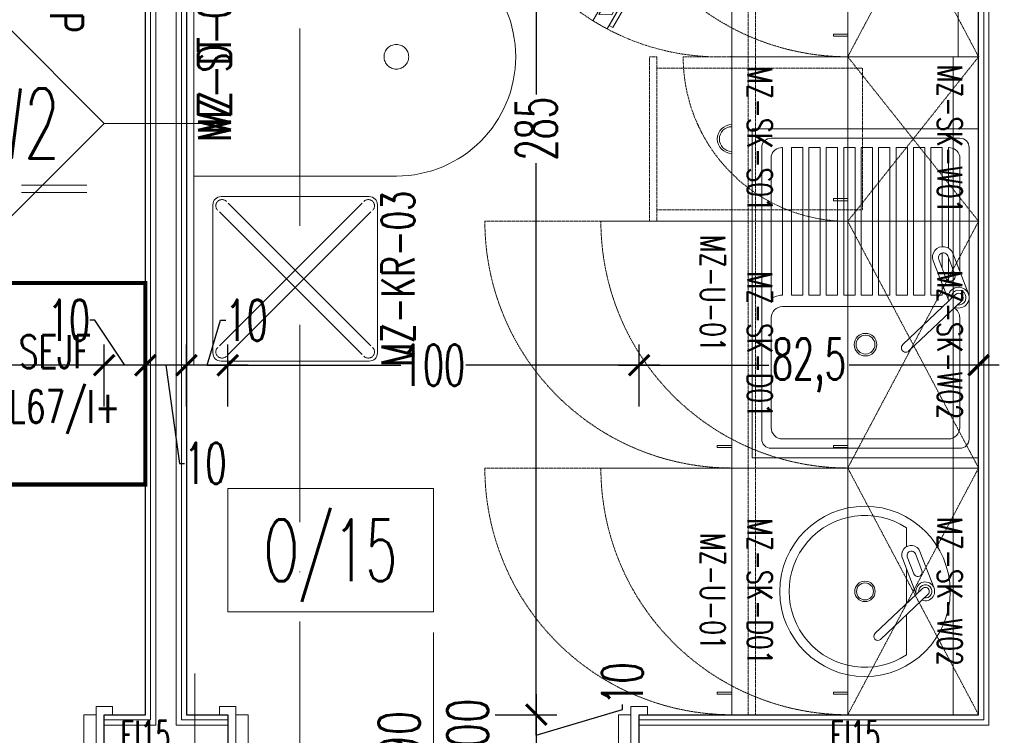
# Model space of a CAD drawing. Header units: millimetres. Extents: x -2074 to 12588, y -3630 to 101167.
# Tile 113 of 256: x 2142 to 2381, y 1795 to 1969. Entities that reach past the tile are written whole.
import ezdxf
from ezdxf.enums import TextEntityAlignment as Align

# ---------------------------------------------------------------- set-up
doc = ezdxf.new("R2010")
doc.units = ezdxf.units.MM
for name, pattern in [('ACAD_ISO10W100', [18, 12, -3, 0, -3]), ('DASHED', [19.05, 12.7, -6.35]), ('DASHED2', [0.375, 0.25, -0.125]), ('DGN Style 2', [40.89049, 24.534294, -16.356196]), ('HIDDEN2', [6.175, 3.175, -3])]:
    doc.linetypes.add(name, pattern=pattern)
for name, color, linetype, lineweight in [('SelinAr_BUD_drzwi okna', 7, 'Continuous', 18), ('SelinAr_BUD_drzwi okna znaczniki', 7, 'Continuous', 18), ('SelinAr_BUD_opisy', 7, 'Continuous', 20), ('SelinAr_BUD_opisy pomieszczeń', 7, 'Continuous', 20), ('SelinAr_BUD_opisy ścian', 7, 'Continuous', 20), ('SelinAr_BUD_osie', 8, 'ACAD_ISO10W100', 18), ('SelinAr_BUD_wymiary', 7, 'Continuous', 18), ('SelinAr_BUD_ściany', 7, 'Continuous', 25), ('SelinAr_BUD_ściany struktura', 8, 'Continuous', 9), ('SelinAr_WYP_armatura', 8, 'Continuous', 18), ('SelinAr_WYP_meble', 8, 'Continuous', 18), ('SelinAr_WYP_ppoż', 1, 'Continuous', 25)]:
    doc.layers.add(name, color=color, linetype=linetype, lineweight=lineweight)
doc.styles.add('JACEK_07', font='SIMPLEX.SHX', dxfattribs={"width": 0.7})
doc.styles.add('style1', font='romans.shx', dxfattribs={"width": 0.6})
doc.dimstyles.new('ISO-25 Ania', dxfattribs={"dimtxt": 10, "dimasz": 5, "dimexe": 5, "dimexo": 0.625, "dimtad": 0, "dimrnd": 0.01, "dimtxsty": 'style1', "dimblk": 'ARCHTICK', "dimcen": 5, "dimdle": 5, "dimadec": 0, "dimazin": 0, "dimtfac": 1, "dimtmove": 0, "dimatfit": 3, "dimldrblk": 'ARCHTICK', "dimfxl": 0, "dimarcsym": 0})

# ---------------------------------------------------------------- blocks, each defined once
blk = doc.blocks.new('*U617')
at = {"ltscale": 4}
blk.add_line((0, 50), (0, -2060), dxfattribs=at)
blk = doc.blocks.new('*U380')
blk.add_lwpolyline([(-75, 0), (75, 0), (75, -1.8), (-75, -1.8)], close=True)
at = {"style": 'JACEK_07', "width": 0.7}
blk.add_text('150cm', height=7, dxfattribs=at).set_placement((42.46, -10.78))
at = {"insert": (0, -2.8), "char_height": 8, "width": 58, "attachment_point": 2, "style": 'JACEK_07'}
blk.add_mtext('MZ-D-01', dxfattribs=at)
blk = doc.blocks.new('*U378')
blk.add_lwpolyline([(0, 0), (58, 0), (58, -49.2, -1), (0, -49.2)], format="xyb", close=True)
at = {"linetype": 'HIDDEN2', "lineweight": 0, "ltscale": 30}
blk.add_circle((29, -49.2), 3, dxfattribs=at)
at = {"insert": (29, -1), "char_height": 8, "width": 58, "attachment_point": 2, "style": 'JACEK_07'}
blk.add_mtext('MZ-ST-01', dxfattribs=at)
blk = doc.blocks.new('*U377')
at = {"linetype": 'Continuous', "lineweight": 0}
for p, q in [((-20, -43), (-20, -7)), ((-18, -5), (18, -5)), ((20, -7), (20, -43)), ((18, -45), (-18, -45))]:
    blk.add_line(p, q, dxfattribs=at)
at = {"linetype": 'DGN Style 2', "lineweight": 0}
for p, q in [((1.06, -23.94), (-16.71, -6.16)), ((-1.06, -23.94), (16.71, -6.16)), ((-1.06, -26.06), (-18.84, -8.29)), ((1.06, -26.06), (18.84, -8.29)), ((-1.06, -23.94), (-18.84, -41.71)), ((1.06, -26.06), (-16.71, -43.84)), ((-1.06, -26.06), (16.71, -43.84)), ((1.06, -23.94), (18.84, -41.71))]:
    blk.add_line(p, q, dxfattribs=at)
at = {"linetype": 'Continuous', "lineweight": 0}
for centre, start, end in [((-18, -7), 90, 180), ((18, -7), 0, 90), ((-18, -43), 180, 270), ((18, -43), 270, 0)]:
    blk.add_arc(centre, 2, start, end, dxfattribs=at)
at = {"linetype": 'DGN Style 2', "lineweight": 0}
for centre, start, end in [((-17.77, -7.23), 45, 225), ((17.77, -7.23), 315, 135), ((-17.77, -42.77), 135, 315), ((17.77, -42.77), 225, 45)]:
    blk.add_arc(centre, 1.5, start, end, dxfattribs=at)
at = {"insert": (0, -46), "char_height": 8, "width": 58, "attachment_point": 2, "style": 'JACEK_07'}
blk.add_mtext('MZ-KR-03', dxfattribs=at)
blk = doc.blocks.new('*U373')
at = {"linetype": 'HIDDEN2', "lineweight": 0, "ltscale": 5}
for p, q in [((156.2, -61), (156.2, 0)), ((158, -61), (158, 0)), ((0, -94.2), (60, -94.2)), ((0, -96), (60, -96))]:
    blk.add_line(p, q, dxfattribs=at)
at = {"lineweight": 0, "flags": 128}
blk.add_lwpolyline([(60, -87), (60, -96, -0.414214), (50, -106), (10, -106, -0.414214), (0, -96), (0, 0), (180, 0), (180, -41, -0.414214), (160, -61), (86, -61, 0.414214)], format="xyb", close=True, dxfattribs=at)
at = {"linetype": 'HIDDEN2', "lineweight": 0, "ltscale": 5, "flags": 128}
blk.add_lwpolyline([(64.42, -91.5), (4.42, -91.5), (4.42, -51.5), (64.42, -51.5)], close=True, dxfattribs=at)
at = {"lineweight": 0}
blk.add_circle((13, -13), 3, dxfattribs=at)
at = {"insert": (90, -20.5), "char_height": 8, "width": 180, "attachment_point": 5, "style": 'JACEK_07'}
blk.add_mtext('MZ-B-02-L/P', dxfattribs=at)
blk = doc.blocks.new('*U400')
for points in [[(0, 0), (60, 0), (60, -55), (0, -55)], [(2.63, -54.9), (52.86, -83.9), (52.36, -84.77), (2.13, -55.77)], [(-0.73, -58.73), (51.23, -88.73), (53.23, -85.27), (1.27, -55.27)], [(49.75, -87.3), (1.25, -59.3), (2.59, -58.48), (49.82, -84.17)]]:
    blk.add_lwpolyline(points, close=True)
blk.add_lwpolyline([(1, -55), (1, -58, 1), (3, -58), (3, -55)], format="xyb")
blk.add_circle((2, -58), 0.5)
at = {"color": 251, "linetype": 'DASHED2'}
blk.add_arc((2, -58), 58.03, 268.0251, 2.9631, dxfattribs=at)
at = {"insert": (0, -5), "char_height": 6, "width": 60, "attachment_point": 1, "style": 'JACEK_07'}
blk.add_mtext('{\\W1.77456; }***{\\H0.66667x; }LODÓWKA \\P{\\W1.768421; }PODBLATOWA', dxfattribs=at)
blk = doc.blocks.new('*U379')
at = {"color": 252, "linetype": 'DASHED2', "lineweight": 0, "ltscale": 0.5}
for p, q in [((40, 0), (0, -31.8)), ((40, -31.8), (0, 0))]:
    blk.add_line(p, q, dxfattribs=at)
at = {"linetype": 'Continuous', "lineweight": 0, "flags": 128}
for points in [[(40, 0), (40, -31.8), (0, -31.8), (0, 0)], [(34.5, -35.3), (34.5, -31.8), (35, -31.8), (35, -35.3)]]:
    blk.add_lwpolyline(points, close=True, dxfattribs=at)
at = {"color": 252, "linetype": 'DASHED2', "lineweight": 0}
blk.add_lwpolyline([(0, -31.8), (0, -71.8)], dxfattribs=at)
blk.add_arc((0, -31.8), 40, 270, 0, dxfattribs=at)
at = {"insert": (20, -4), "char_height": 6, "width": 40, "attachment_point": 2, "style": 'JACEK_07'}
blk.add_mtext('MZ-SK-W01', dxfattribs=at)
blk = doc.blocks.new('*U374')
at = {"color": 252, "linetype": 'DASHED2', "lineweight": 0, "ltscale": 0.5}
for p, q in [((60, -31.8), (0, 0)), ((60, 0), (0, -31.8))]:
    blk.add_line(p, q, dxfattribs=at)
at = {"linetype": 'Continuous', "lineweight": 0, "flags": 128}
for points in [[(60, 0), (60, -31.8), (0, -31.8), (0, 0)], [(54.5, -35.3), (54.5, -31.8), (55, -31.8), (55, -35.3)]]:
    blk.add_lwpolyline(points, close=True, dxfattribs=at)
at = {"color": 252, "linetype": 'DASHED2', "lineweight": 0, "ltscale": 0.5}
blk.add_lwpolyline([(0, -31.8), (0, -91.8)], dxfattribs=at)
blk.add_arc((0, -31.8), 60, 270, 0, dxfattribs=at)
at = {"insert": (30, -4), "char_height": 6, "width": 40, "attachment_point": 2, "style": 'JACEK_07'}
blk.add_mtext('MZ-SK-W02', dxfattribs=at)
blk = doc.blocks.new('*U376')
at = {"linetype": 'Continuous', "lineweight": 0, "flags": 128}
blk.add_lwpolyline([(40, -6.2), (40, -60), (0, -60), (0, -6.2)], close=True, dxfattribs=at)
at = {"color": 252, "linetype": 'DASHED2', "lineweight": 0, "ltscale": 0.5}
blk.add_lwpolyline([(2.8, -28.2), (37.2, -28.2), (37.2, -78.2), (2.8, -78.2)], close=True, dxfattribs=at)
blk.add_lwpolyline([(2.8, -78.2), (0, -78.2), (0, -80), (40, -80), (40, -78.2), (37.2, -78.2)], dxfattribs=at)
at = {"linetype": 'Continuous', "lineweight": 0}
for radius in [3.5, 3]:
    blk.add_arc((20, -60), radius, 180, 0, dxfattribs=at)
blk.add_point((0, 0))
at = {"insert": (20, -50.2), "char_height": 6, "width": 40, "attachment_point": 2, "style": 'JACEK_07'}
blk.add_mtext('MZ-SK-S01', dxfattribs=at)
blk = doc.blocks.new('*U375')
at = {"linetype": 'Continuous', "lineweight": 0, "flags": 128}
for points in [[(60, -6.2), (60, -60), (0, -60), (0, -6.2)], [(54.5, -63.5), (54.5, -60), (55, -60), (55, -63.5)]]:
    blk.add_lwpolyline(points, close=True, dxfattribs=at)
at = {"color": 252, "linetype": 'DASHED2', "lineweight": 0, "ltscale": 0.5}
blk.add_lwpolyline([(0, -120), (0, -60)], dxfattribs=at)
blk.add_arc((0, -60), 60, 270, 0, dxfattribs=at)
blk.add_point((0, 0))
at = {"insert": (30, -50.2), "char_height": 6, "width": 40, "attachment_point": 2, "style": 'JACEK_07'}
blk.add_mtext('MZ-SK-D01', dxfattribs=at)
blk = doc.blocks.new('Meble_pomieszczenia_socjalnego4')
at = {"linetype": 'Continuous', "lineweight": 0}
for p, q in [((-9.71, -14.26), (-0.82, -10.83)), ((-9.13, -15.36), (-5.04, -13.78)), ((-0.71, -13.64), (10.24, -25.18)), ((0.71, -12.29), (11.67, -23.83)), ((-8.37, -17.33), (-4.28, -15.75)), ((-8.06, -18.53), (0.71, -15.14)), ((-15.47, -17.55), (-10.86, -17.55)), ((-5.53, -17.55), (3, -17.55)), ((5.71, -17.55), (15.47, -17.55))]:
    blk.add_line(p, q, dxfattribs=at)
for radius in [20.7, 2.48, 2.06]:
    blk.add_circle((0, -27.61), radius, dxfattribs=at)
for centre, radius, start, end in [((0, -12.96), 2.29, 338.9506, 288.0822), ((0, -12.96), 1.62, 350.7877, 276.2451), ((-8.89, -16.4), 2.29, 111.1165, 291.1169), ((-4.66, -14.76), 1.05, 291.1165, 111.1165), ((0, -12.96), 0.983, 43.5164, 223.5164), ((-8.75, -16.34), 1.05, 111.1165, 291.1169), ((0, -27.61), 18.45, 146.9573, 33.0427), ((10.96, -24.5), 0.983, 223.5164, 43.5164)]:
    blk.add_arc(centre, radius, start, end, dxfattribs=at)
blk.add_point((0, 0))
at = {"insert": (0, -61.61), "char_height": 6, "width": 40, "attachment_point": 2, "style": 'JACEK_07'}
blk.add_mtext('MZ-U-01', dxfattribs=at)
blk = doc.blocks.new('Meble_pomieszczenia_socjalnego3')
at = {"lineweight": 0}
for p, q in [((80, 0), (0, 0)), ((0, 0), (0, -55)), ((80, -55), (80, 0)), ((75.42, -2.29), (4.58, -2.29)), ((2.29, -4.58), (2.29, -50.42)), ((34.69, -4.58), (6.6, -4.58)), ((72.67, -4.58), (45.96, -4.58)), ((77.71, -50.42), (77.71, -4.58)), ((4.58, -7.18), (4.58, -7.33)), ((29.03, -7.33), (4.58, -7.33)), ((4.58, -8.82), (4.58, -11.57)), ((28.66, -8.82), (4.58, -8.82)), ((34.02, -8.82), (30.2, -8.82)), ((36.96, -7.33), (31.38, -7.33)), ((40.48, -8.82), (37.83, -8.82)), ((40.48, -8.82), (40.48, -11.57)), ((43.21, -47.67), (43.21, -8.68)), ((75.42, -47.67), (75.42, -7.33)), ((40.48, -11.57), (4.58, -11.57)), ((4.58, -13.06), (4.58, -15.81)), ((40.48, -13.06), (4.58, -13.06)), ((40.48, -13.06), (40.48, -15.81)), ((40.48, -15.81), (4.58, -15.81)), ((4.58, -17.3), (4.58, -20.05)), ((40.48, -17.3), (4.58, -17.3)), ((40.48, -17.3), (40.48, -20.05)), ((40.48, -20.05), (4.58, -20.05)), ((4.58, -21.54), (4.58, -24.29)), ((40.48, -21.54), (4.58, -21.54)), ((40.48, -21.54), (40.48, -24.29)), ((40.48, -24.29), (4.58, -24.29)), ((4.58, -25.78), (4.58, -28.53)), ((40.48, -25.78), (4.58, -25.78)), ((40.48, -25.78), (40.48, -28.53)), ((40.48, -28.53), (4.58, -28.53)), ((4.58, -30.02), (4.58, -32.77)), ((40.48, -30.02), (4.58, -30.02)), ((40.48, -30.02), (40.48, -32.77)), ((40.48, -32.77), (4.58, -32.77)), ((4.58, -34.26), (4.58, -37.01)), ((40.48, -34.26), (4.58, -34.26)), ((40.48, -34.26), (40.48, -37.01)), ((40.48, -37.01), (4.58, -37.01)), ((4.58, -38.5), (4.58, -41.25)), ((40.48, -38.5), (4.58, -38.5)), ((40.48, -38.5), (40.48, -41.25)), ((40.48, -41.25), (4.58, -41.25)), ((4.58, -42.74), (4.58, -45.49)), ((40.48, -42.74), (4.58, -42.74)), ((40.48, -42.74), (40.48, -45.49)), ((40.48, -45.49), (4.58, -45.49)), ((4.58, -47.82), (4.58, -47.67)), ((40.48, -47.67), (4.58, -47.67)), ((40.48, -47.67), (40.48, -48.12)), ((41.29, -50.42), (6.6, -50.42)), ((45.96, -50.42), (72.67, -50.42)), ((0, -55), (80, -55)), ((4.58, -52.71), (75.42, -52.71))]:
    blk.add_line(p, q, dxfattribs=at)
at = {"linetype": 'Continuous', "lineweight": 0}
for p, q in [((30.28, -6.29), (40.16, -2.47)), ((41.86, -4.09), (54.04, -16.92)), ((30.93, -7.51), (35.47, -5.75)), ((40.28, -5.6), (52.46, -18.42)), ((31.77, -9.69), (36.32, -7.94)), ((32.11, -11.03), (41.86, -7.27))]:
    blk.add_line(p, q, dxfattribs=at)
at = {"lineweight": 0}
for radius in [2.75, 2.29]:
    blk.add_circle((52.5, -27.5), radius, dxfattribs=at)
for centre, radius, start, end in [((4.58, -4.58), 2.29, 90, 180), ((75.42, -4.58), 2.29, 0, 90), ((7.36, -7.26), 2.78, 104.1751, 181.5828), ((45.96, -7.33), 2.75, 90, 149.0846), ((72.67, -7.33), 2.75, 0, 90), ((7.36, -47.74), 2.78, 178.4172, 255.8249), ((45.52, -47.67), 5.04, 180, 213.0557), ((45.96, -47.67), 2.75, 180, 270), ((72.67, -47.67), 2.75, 270, 0), ((4.58, -50.42), 2.29, 180, 270), ((75.42, -50.42), 2.29, 270, 0)]:
    blk.add_arc(centre, radius, start, end, dxfattribs=at)
at = {"linetype": 'Continuous', "lineweight": 0, "extrusion": (0, 0, -1)}
for centre, radius, start, end in [((-41.07, -4.85), 2.54, 251.9178, 201.0494), ((-41.07, -4.85), 1.8, 263.7549, 189.2123), ((-41.07, -4.85), 1.09, 316.4836, 136.4836), ((-31.2, -8.66), 2.54, 248.8831, 68.8835), ((-35.89, -6.85), 1.17, 68.8835, 248.8835), ((-31.35, -8.6), 1.17, 248.8831, 68.8835), ((-53.25, -17.67), 1.09, 136.4836, 316.4836)]:
    blk.add_arc(centre, radius, start, end, dxfattribs=at)
at = {"insert": (40, -61.61), "char_height": 6, "width": 40, "attachment_point": 2, "style": 'JACEK_07'}
blk.add_mtext('MZ-U-01', dxfattribs=at)
blk = doc.blocks.new('*U381')
blk.add_lwpolyline([(0, 0), (285, 0), (285, -60), (0, -60), (0, 0)])
at = {"color": 252, "linetype": 'DASHED2', "lineweight": 0, "ltscale": 0.5}
blk.add_lwpolyline([(0, -56), (285, -56), (285, -54.2), (0, -54.2)], close=True, dxfattribs=at)
blk = doc.blocks.new('*U453')
for points in [[(-2, 5), (0, 5), (0, -5), (-2, -5), (-2, -7), (2, -7), (2, -5), (2, 7), (-2, 7), (-2, 5)], [(2, -5), (5, -5), (5, 5), (2, 5)], [(98, -5), (95, -5), (95, 5), (98, 5)], [(102, 5), (100, 5), (100, -5), (102, -5), (102, -7), (98, -7), (98, -5), (98, 7), (102, 7), (102, 5)]]:
    blk.add_lwpolyline(points)
blk.add_lwpolyline([(96, -7), (96, -10), (94, -10), (94, -100), (96, -100), (96, -103), (98, -103), (98, -7)], close=True)
at = {"linetype": 'DASHED'}
blk.add_arc((98, -7), 96, 180, 270, dxfattribs=at)
at = {"layer": 'SelinAr_BUD_drzwi okna znaczniki'}
blk.add_lwpolyline([(50, 25), (50, -25)], dxfattribs=at)
at = {"layer": 'SelinAr_BUD_drzwi okna znaczniki', "insert": (50, 0), "char_height": 10, "width": 10, "attachment_point": 5, "rotation": 90, "style": 'JACEK_07'}
blk.add_mtext('90\\P200', dxfattribs=at)
blk = doc.blocks.new('*U468')
at = {"const_width": 1}
blk.add_lwpolyline([(0, -49), (0, 0), (-44, 0), (-44, -49)], close=True, dxfattribs=at)
blk.add_lwpolyline([(-44, -45, 1, 1, 0), (-85, -45, 0, 0, -0.414214), (-44, -4, 0, 0, -5.57121)], format="xyseb")
at = {"insert": (-22, -24.7), "char_height": 8, "width": 44, "attachment_point": 5, "style": 'JACEK_07'}
blk.add_mtext('SEJF\\PSL67/I+', dxfattribs=at)
blk = doc.blocks.new('_ArchTick')
at = {"color": 0, "linetype": 'ByBlock', "const_width": 0.15}
blk.add_lwpolyline([(-0.5, -0.5), (0.5, 0.5)], dxfattribs=at)
blk = doc.blocks.new('*D692')
at = {"layer": 'Defpoints', "color": 0}
for p in [(2209.66, 2319.74), (2209.66, 2109.74), (1969.66, 742.48)]:
    blk.add_point(p, dxfattribs=at)
at = {"layer": 'SelinAr_BUD_wymiary', "color": 0, "lineweight": -2}
for p, q in [((1969.66, 2309.74), (1969.66, 2324.74)), ((2209.66, 2309.74), (2209.66, 2324.74)), ((1964.66, 2319.74), (2081.32, 2319.74)), ((2214.66, 2319.74), (2098, 2319.74))]:
    blk.add_line(p, q, dxfattribs=at)
at = {"layer": 'SelinAr_BUD_wymiary', "color": 0, "lineweight": -2, "xscale": 5, "yscale": 5, "zscale": 5, "rotation": 180}
blk.add_blockref('_ArchTick', (1969.66, 2319.74), dxfattribs=at)
at = {"layer": 'SelinAr_BUD_wymiary', "color": 0, "lineweight": -2, "xscale": 5, "yscale": 5, "zscale": 5}
blk.add_blockref('_ArchTick', (2209.66, 2319.74), dxfattribs=at)
at = {"layer": 'SelinAr_BUD_wymiary', "color": 0, "insert": (2089.66, 2319.74), "char_height": 10, "attachment_point": 5, "style": 'style1'}
blk.add_mtext('240', dxfattribs=at)
blk = doc.blocks.new('*D728')
at = {"layer": 'Defpoints', "color": 0}
for p in [(2374.66, 2170.24), (2387.16, 2085.24), (2374.66, 1800.24)]:
    blk.add_point(p, dxfattribs=at)
at = {"layer": 'SelinAr_BUD_wymiary', "color": 0, "lineweight": -2}
for p, q in [((2374.66, 2160.24), (2374.66, 2175.24)), ((2387.16, 2160.24), (2387.16, 2175.24)), ((2392.16, 2170.24), (2369.66, 2170.24)), ((2380.91, 2170.24), (2384.47, 2152.13)), ((2384.47, 2152.13), (2385.72, 2152.13))]:
    blk.add_line(p, q, dxfattribs=at)
at = {"layer": 'SelinAr_BUD_wymiary', "color": 0, "lineweight": -2, "xscale": 5, "yscale": 5, "zscale": 5, "rotation": 180}
blk.add_blockref('_ArchTick', (2374.66, 2170.24), dxfattribs=at)
at = {"layer": 'SelinAr_BUD_wymiary', "color": 0, "lineweight": -2, "xscale": 5, "yscale": 5, "zscale": 5}
blk.add_blockref('_ArchTick', (2387.16, 2170.24), dxfattribs=at)
at = {"layer": 'SelinAr_BUD_wymiary', "color": 0, "insert": (2395.06, 2152.13), "char_height": 10, "attachment_point": 5, "style": 'style1'}
blk.add_mtext('12,5', dxfattribs=at)
blk = doc.blocks.new('*D729')
at = {"layer": 'Defpoints', "color": 0}
for p in [(2292.16, 1885.24), (2292.16, 1800.24), (2374.66, 1800.24)]:
    blk.add_point(p, dxfattribs=at)
at = {"layer": 'SelinAr_BUD_wymiary', "color": 0, "lineweight": -2}
for p, q in [((2292.16, 1875.24), (2292.16, 1890.24)), ((2374.66, 1875.24), (2374.66, 1890.24)), ((2287.16, 1885.24), (2323.64, 1885.24)), ((2379.66, 1885.24), (2343.17, 1885.24))]:
    blk.add_line(p, q, dxfattribs=at)
at = {"layer": 'SelinAr_BUD_wymiary', "color": 0, "lineweight": -2, "xscale": 5, "yscale": 5, "zscale": 5, "rotation": 180}
blk.add_blockref('_ArchTick', (2292.16, 1885.24), dxfattribs=at)
at = {"layer": 'SelinAr_BUD_wymiary', "color": 0, "lineweight": -2, "xscale": 5, "yscale": 5, "zscale": 5}
blk.add_blockref('_ArchTick', (2374.66, 1885.24), dxfattribs=at)
at = {"layer": 'SelinAr_BUD_wymiary', "color": 0, "insert": (2333.41, 1885.24), "char_height": 10, "attachment_point": 5, "style": 'style1'}
blk.add_mtext('82,5', dxfattribs=at)
blk = doc.blocks.new('*D730')
at = {"layer": 'Defpoints', "color": 0}
for p in [(2192.16, 1885.24), (2192.16, 1800.24), (2292.16, 1800.24)]:
    blk.add_point(p, dxfattribs=at)
at = {"layer": 'SelinAr_BUD_wymiary', "color": 0, "lineweight": -2}
for p, q in [((2192.16, 1875.24), (2192.16, 1890.24)), ((2292.16, 1875.24), (2292.16, 1890.24)), ((2187.16, 1885.24), (2234.25, 1885.24)), ((2297.16, 1885.24), (2250.07, 1885.24))]:
    blk.add_line(p, q, dxfattribs=at)
at = {"layer": 'SelinAr_BUD_wymiary', "color": 0, "lineweight": -2, "xscale": 5, "yscale": 5, "zscale": 5, "rotation": 180}
blk.add_blockref('_ArchTick', (2192.16, 1885.24), dxfattribs=at)
at = {"layer": 'SelinAr_BUD_wymiary', "color": 0, "lineweight": -2, "xscale": 5, "yscale": 5, "zscale": 5}
blk.add_blockref('_ArchTick', (2292.16, 1885.24), dxfattribs=at)
at = {"layer": 'SelinAr_BUD_wymiary', "color": 0, "insert": (2242.16, 1885.24), "char_height": 10, "attachment_point": 5, "style": 'style1'}
blk.add_mtext('100', dxfattribs=at)
blk = doc.blocks.new('*D731')
at = {"layer": 'Defpoints', "color": 0}
for p in [(2182.16, 1885.24), (2182.16, 1800.24), (2192.16, 1800.24)]:
    blk.add_point(p, dxfattribs=at)
at = {"layer": 'SelinAr_BUD_wymiary', "color": 0, "lineweight": -2}
for p, q in [((2187.16, 1885.24), (2190.44, 1896.18)), ((2190.44, 1896.18), (2191.69, 1896.18)), ((2182.16, 1875.24), (2182.16, 1890.24)), ((2192.16, 1875.24), (2192.16, 1890.24)), ((2197.16, 1885.24), (2177.16, 1885.24))]:
    blk.add_line(p, q, dxfattribs=at)
at = {"layer": 'SelinAr_BUD_wymiary', "color": 0, "lineweight": -2, "xscale": 5, "yscale": 5, "zscale": 5, "rotation": 180}
blk.add_blockref('_ArchTick', (2182.16, 1885.24), dxfattribs=at)
at = {"layer": 'SelinAr_BUD_wymiary', "color": 0, "lineweight": -2, "xscale": 5, "yscale": 5, "zscale": 5}
blk.add_blockref('_ArchTick', (2192.16, 1885.24), dxfattribs=at)
at = {"layer": 'SelinAr_BUD_wymiary', "color": 0, "insert": (2196.74, 1896.18), "char_height": 10, "attachment_point": 5, "style": 'style1'}
blk.add_mtext('10', dxfattribs=at)
blk = doc.blocks.new('*D732')
at = {"layer": 'Defpoints', "color": 0}
for p in [(2172.16, 1885.24), (2172.16, 1800.24), (2182.16, 1800.24)]:
    blk.add_point(p, dxfattribs=at)
at = {"layer": 'SelinAr_BUD_wymiary', "color": 0, "lineweight": -2}
for p, q in [((2172.16, 1875.24), (2172.16, 1890.24)), ((2182.16, 1875.24), (2182.16, 1890.24)), ((2187.16, 1885.24), (2167.16, 1885.24)), ((2177.16, 1885.24), (2180.44, 1861.37)), ((2180.44, 1861.37), (2181.69, 1861.37))]:
    blk.add_line(p, q, dxfattribs=at)
at = {"layer": 'SelinAr_BUD_wymiary', "color": 0, "lineweight": -2, "xscale": 5, "yscale": 5, "zscale": 5, "rotation": 180}
blk.add_blockref('_ArchTick', (2172.16, 1885.24), dxfattribs=at)
at = {"layer": 'SelinAr_BUD_wymiary', "color": 0, "lineweight": -2, "xscale": 5, "yscale": 5, "zscale": 5}
blk.add_blockref('_ArchTick', (2182.16, 1885.24), dxfattribs=at)
at = {"layer": 'SelinAr_BUD_wymiary', "color": 0, "insert": (2186.74, 1861.37), "char_height": 10, "attachment_point": 5, "style": 'style1'}
blk.add_mtext('10', dxfattribs=at)
blk = doc.blocks.new('*D733')
at = {"layer": 'Defpoints', "color": 0}
for p in [(2162.16, 1885.24), (2162.16, 1800.24), (2172.16, 1800.24)]:
    blk.add_point(p, dxfattribs=at)
at = {"layer": 'SelinAr_BUD_wymiary', "color": 0, "lineweight": -2}
for p, q in [((2159.87, 1896.18), (2158.62, 1896.18)), ((2167.16, 1885.24), (2159.87, 1896.18)), ((2162.16, 1875.24), (2162.16, 1890.24)), ((2172.16, 1875.24), (2172.16, 1890.24)), ((2177.16, 1885.24), (2157.16, 1885.24))]:
    blk.add_line(p, q, dxfattribs=at)
at = {"layer": 'SelinAr_BUD_wymiary', "color": 0, "lineweight": -2, "xscale": 5, "yscale": 5, "zscale": 5, "rotation": 180}
blk.add_blockref('_ArchTick', (2162.16, 1885.24), dxfattribs=at)
at = {"layer": 'SelinAr_BUD_wymiary', "color": 0, "lineweight": -2, "xscale": 5, "yscale": 5, "zscale": 5}
blk.add_blockref('_ArchTick', (2172.16, 1885.24), dxfattribs=at)
at = {"layer": 'SelinAr_BUD_wymiary', "color": 0, "insert": (2153.56, 1896.18), "char_height": 10, "attachment_point": 5, "style": 'style1'}
blk.add_mtext('10', dxfattribs=at)
blk = doc.blocks.new('*D734')
at = {"layer": 'Defpoints', "color": 0}
for p in [(2062.16, 1885.24), (2062.16, 1800.24), (2162.16, 1800.24)]:
    blk.add_point(p, dxfattribs=at)
at = {"layer": 'SelinAr_BUD_wymiary', "color": 0, "lineweight": -2}
for p, q in [((2062.16, 1875.24), (2062.16, 1890.24)), ((2162.16, 1875.24), (2162.16, 1890.24)), ((2057.16, 1885.24), (2104.25, 1885.24)), ((2167.16, 1885.24), (2120.07, 1885.24))]:
    blk.add_line(p, q, dxfattribs=at)
at = {"layer": 'SelinAr_BUD_wymiary', "color": 0, "lineweight": -2, "xscale": 5, "yscale": 5, "zscale": 5, "rotation": 180}
blk.add_blockref('_ArchTick', (2062.16, 1885.24), dxfattribs=at)
at = {"layer": 'SelinAr_BUD_wymiary', "color": 0, "lineweight": -2, "xscale": 5, "yscale": 5, "zscale": 5}
blk.add_blockref('_ArchTick', (2162.16, 1885.24), dxfattribs=at)
at = {"layer": 'SelinAr_BUD_wymiary', "color": 0, "insert": (2112.16, 1885.24), "char_height": 10, "attachment_point": 5, "style": 'style1'}
blk.add_mtext('100', dxfattribs=at)
blk = doc.blocks.new('*D824')
at = {"layer": 'Defpoints', "color": 0}
for p in [(2087.16, 2085.24), (2172.16, 2085.24), (1982.16, 1800.24)]:
    blk.add_point(p, dxfattribs=at)
at = {"layer": 'SelinAr_BUD_wymiary', "color": 0, "lineweight": -2}
for p, q in [((2087.16, 2090.24), (2087.16, 1951.08)), ((2097.16, 2085.24), (2082.16, 2085.24)), ((2087.16, 1795.24), (2087.16, 1934.4)), ((2077.16, 1800.24), (2092.16, 1800.24))]:
    blk.add_line(p, q, dxfattribs=at)
at = {"layer": 'SelinAr_BUD_wymiary', "color": 0, "lineweight": -2, "xscale": 5, "yscale": 5, "zscale": 5}
for p, rotation in [((2087.16, 2085.24), 90), ((2087.16, 1800.24), 270)]:
    blk.add_blockref('_ArchTick', p, dxfattribs=dict(at, rotation=rotation))
at = {"layer": 'SelinAr_BUD_wymiary', "color": 0, "insert": (2087.16, 1942.74), "char_height": 10, "attachment_point": 5, "rotation": 90, "style": 'style1'}
blk.add_mtext('285', dxfattribs=at)
blk = doc.blocks.new('*D828')
at = {"layer": 'Defpoints', "color": 0}
for p in [(2182.16, 2085.24), (2182.16, 1800.24), (2267.16, 1800.24)]:
    blk.add_point(p, dxfattribs=at)
at = {"layer": 'SelinAr_BUD_wymiary', "color": 0, "lineweight": -2}
for p, q in [((2267.16, 2090.24), (2267.16, 1951.08)), ((2257.16, 2085.24), (2272.16, 2085.24)), ((2267.16, 1795.24), (2267.16, 1934.4)), ((2257.16, 1800.24), (2272.16, 1800.24))]:
    blk.add_line(p, q, dxfattribs=at)
at = {"layer": 'SelinAr_BUD_wymiary', "color": 0, "lineweight": -2, "xscale": 5, "yscale": 5, "zscale": 5}
for p, rotation in [((2267.16, 2085.24), 90), ((2267.16, 1800.24), 270)]:
    blk.add_blockref('_ArchTick', p, dxfattribs=dict(at, rotation=rotation))
at = {"layer": 'SelinAr_BUD_wymiary', "color": 0, "insert": (2267.16, 1942.74), "char_height": 10, "attachment_point": 5, "rotation": 90, "style": 'style1'}
blk.add_mtext('285', dxfattribs=at)
blk = doc.blocks.new('*D829')
at = {"layer": 'Defpoints', "color": 0}
for p in [(2182.16, 1800.24), (2192.16, 1790.24), (2267.16, 1790.24)]:
    blk.add_point(p, dxfattribs=at)
at = {"layer": 'SelinAr_BUD_wymiary', "color": 0, "lineweight": -2}
for p, q in [((2267.16, 1805.24), (2267.16, 1785.24)), ((2288.09, 1801.52), (2288.09, 1802.77)), ((2257.16, 1800.24), (2272.16, 1800.24)), ((2267.16, 1795.24), (2288.09, 1801.52)), ((2257.16, 1790.24), (2272.16, 1790.24))]:
    blk.add_line(p, q, dxfattribs=at)
at = {"layer": 'SelinAr_BUD_wymiary', "color": 0, "lineweight": -2, "xscale": 5, "yscale": 5, "zscale": 5}
for p, rotation in [((2267.16, 1800.24), 90), ((2267.16, 1790.24), 270)]:
    blk.add_blockref('_ArchTick', p, dxfattribs=dict(at, rotation=rotation))
at = {"layer": 'SelinAr_BUD_wymiary', "color": 0, "insert": (2288.09, 1807.83), "char_height": 10, "attachment_point": 5, "rotation": 90, "style": 'style1'}
blk.add_mtext('10', dxfattribs=at)
blk = doc.blocks.new('EQWEQW')
at = {"layer": 'SelinAr_BUD_opisy ścian', "ltscale": 5}
blk.add_lwpolyline([(14219.25, 15.24), (14244, 39.99), (14219.25, 64.74), (14194.5, 39.99)], close=True, dxfattribs=at)
blk = doc.blocks.new('ERRWERWE')
at = {"layer": 'SelinAr_BUD_opisy'}
blk.add_blockref('EQWEQW', (-10400.92, 400.19), dxfattribs=at)
at = {"layer": 'SelinAr_BUD_opisy ścian', "ltscale": 0.2, "style": 'style1', "width": 0.6}
blk.add_text('SW2', height=17, dxfattribs=at).set_placement((3818.33, 440.19), align=Align.MIDDLE_CENTER)

msp = doc.modelspace()

# ---------------------------------------------------------------- linework, layer by layer
at = {"layer": 'SelinAr_BUD_opisy pomieszczeń'}
msp.add_lwpolyline([(2192.157, 1825.241), (2242.157, 1825.241), (2242.157, 1855.241), (2192.157, 1855.241)], close=True, dxfattribs=at)
at = {"layer": 'SelinAr_BUD_opisy ścian'}
for points in [[(2192.157, 1944.041), (2182.157, 1944.041), (2172.157, 1944.041), (2162.157, 1944.041)], [(2184.157, 1810.241), (2184.157, 1800.241), (2184.157, 1790.241), (2184.157, 1780.241)]]:
    msp.add_lwpolyline(points, dxfattribs=at)
at = {"layer": 'SelinAr_BUD_ściany'}
msp.add_lwpolyline([(2192.157, 1790.241), (2162.157, 1790.241), (2162.157, 1800.241), (2172.157, 1800.241), (2172.157, 2085.241), (2152.657, 2085.241), (2152.657, 2097.741), (2155.157, 2097.741), (2155.157, 2109.741), (2240.157, 2109.741), (2240.157, 2097.741), (2242.657, 2097.741), (2242.657, 2085.241), (2182.157, 2085.241), (2182.157, 1800.241), (2192.157, 1800.241)], close=True, dxfattribs=at)
msp.add_lwpolyline([(2397.157, 1790.241), (2292.157, 1790.241), (2292.157, 1800.241), (2374.657, 1800.241), (2374.657, 2085.241), (2357.657, 2085.241), (2357.657, 2097.741), (2360.157, 2097.741), (2360.157, 2109.741), (3016.657, 2109.741)], dxfattribs=at)
at = {"layer": 'SelinAr_BUD_ściany struktura'}
for points in [[(2162.157, 1798.991), (2173.407, 1798.991), (2173.407, 2086.491), (2153.907, 2086.491), (2153.907, 2097.741)], [(2162.157, 1797.741), (2174.657, 1797.741), (2174.657, 2087.741), (2155.157, 2087.741), (2155.157, 2097.741)], [(2240.157, 2097.741), (2240.157, 2087.741), (2179.657, 2087.741), (2179.657, 1797.741), (2192.157, 1797.741)], [(2192.157, 1798.991), (2180.907, 1798.991), (2180.907, 2086.491), (2241.407, 2086.491), (2241.407, 2097.741)], [(2292.157, 1798.991), (2375.907, 1798.991), (2375.907, 2086.491), (2358.907, 2086.491), (2358.907, 2097.741)], [(2292.157, 1797.741), (2377.157, 1797.741), (2377.157, 2087.741), (2360.157, 2087.741), (2360.157, 2097.741)]]:
    msp.add_lwpolyline(points, dxfattribs=at)

# ---------------------------------------------------------------- block references
at = {"layer": 'SelinAr_BUD_drzwi okna', "linetype": 'Continuous', "lineweight": 18}
for p in [(2062.157, 1795.241), (2192.157, 1795.241)]:
    msp.add_blockref('*U453', p, dxfattribs=at)
at = {"layer": 'SelinAr_BUD_opisy ścian'}
msp.add_blockref('ERRWERWE', (-1680.92, 1503.854), dxfattribs=at)
at = {"layer": 'SelinAr_BUD_osie'}
msp.add_blockref('*U617', (2209.657, 2349.741), dxfattribs=at)
at = {"layer": 'SelinAr_WYP_armatura', "rotation": 270}
for name, p in [('Meble_pomieszczenia_socjalnego3', (2374.657, 1942.741)), ('Meble_pomieszczenia_socjalnego4', (2374.657, 1830.241))]:
    msp.add_blockref(name, p, dxfattribs=at)
at = {"layer": 'SelinAr_WYP_meble'}
for name, p, rotation in [('*U373', (2172.157, 2085.241), 270), ('*U381', (2374.657, 2085.241), 270), ('*U380', (2182.157, 1960.241), 90), ('*U400', (2369.657, 2020.241), 270), ('*U374', (2374.657, 2020.241), 270), ('*U378', (2183.957, 1931.241), 90), ('*U376', (2374.657, 1960.241), 270), ('*U379', (2374.657, 1960.241), 270), ('*U377', (2183.557, 1906.241), 90), ('*U375', (2374.657, 1920.241), 270), ('*U374', (2374.657, 1920.241), 270), ('*U375', (2374.657, 1860.241), 270), ('*U374', (2374.657, 1860.241), 270)]:
    msp.add_blockref(name, p, dxfattribs=dict(at, rotation=rotation))
msp.add_blockref('*U468', (2172.157, 1905.241), dxfattribs=at)

# ---------------------------------------------------------------- texts
at = {"layer": 'SelinAr_BUD_opisy pomieszczeń', "linetype": 'Continuous', "ltscale": 0.2, "style": 'style1', "width": 0.6}
msp.add_text('O/15', height=15, dxfattribs=at).set_placement((2217.157, 1840.241), align=Align.MIDDLE_CENTER)
at = {"layer": 'SelinAr_WYP_ppoż', "style": 'style1', "width": 0.6}
for p in [(2172.157, 1795.241), (2344.657, 1795.241)]:
    msp.add_text('EI15', height=7, dxfattribs=at).set_placement(p, align=Align.MIDDLE_CENTER)

# ---------------------------------------------------------------- dimensions: what is measured, and where the dimension line sits
at = {"layer": 'SelinAr_BUD_wymiary'}
for base, p1, p2, picture, middle in [((2209.657, 2319.741), (1969.657, 742.482), (2209.657, 2109.741), '*D692', (2089.657, 2319.741)), ((2182.157, 1885.241), (2192.157, 1800.241), (2182.157, 1800.241), '*D731', (2192.313, 1896.179)), ((2062.157, 1885.241), (2162.157, 1800.241), (2062.157, 1800.241), '*D734', (2112.157, 1885.241)), ((2192.157, 1885.241), (2292.157, 1800.241), (2192.157, 1800.241), '*D730', (2242.157, 1885.241)), ((2292.157, 1885.241), (2374.657, 1800.241), (2292.157, 1800.241), '*D729', (2333.407, 1885.241))]:
    dim = msp.add_linear_dim(base=base, p1=p1, p2=p2, dimstyle='ISO-25 Ania', override={"dimtmove": 1, "dimfxl": 10, "dimarcsym": 2}, dxfattribs=at)
    dim.commit()
    dim.dimension.update_dxf_attribs({"geometry": picture, "text_midpoint": middle})
for base, p1, p2, picture, middle in [((2374.657, 2170.241), (2387.157, 2085.241), (2374.657, 1800.241), '*D728', (2386.349, 2152.131)), ((2162.157, 1885.241), (2172.157, 1800.241), (2162.157, 1800.241), '*D733', (2157.993, 1896.179)), ((2172.157, 1885.241), (2182.157, 1800.241), (2172.157, 1800.241), '*D732', (2182.313, 1861.372))]:
    dim = msp.add_linear_dim(base=base, p1=p1, p2=p2, dimstyle='ISO-25 Ania', override={"dimtmove": 1, "dimfxl": 10, "dimarcsym": 2}, dxfattribs=at)
    dim.commit()
    dim.dimension.update_dxf_attribs({"geometry": picture, "text_midpoint": middle, "dimtype": 160})
for base, p1, p2, override, picture, middle in [((2087.157, 2085.241), (1982.157, 1800.241), (2172.157, 2085.241), {"dimtmove": 1, "dimfxl": 10, "dimarcsym": 2}, '*D824', (2087.157, 1942.741)), ((2267.157, 1800.241), (2182.157, 2085.241), (2182.157, 1800.241), {"dimfxl": 10, "dimarcsym": 2}, '*D828', (2267.157, 1942.741)), ((2267.157, 1790.241), (2182.157, 1800.241), (2192.157, 1790.241), {"dimtmove": 1, "dimfxl": 10, "dimarcsym": 2}, '*D829', (2288.094, 1803.397))]:
    dim = msp.add_linear_dim(base=base, p1=p1, p2=p2, angle=90, dimstyle='ISO-25 Ania', override=override, dxfattribs=at)
    dim.commit()
    dim.dimension.update_dxf_attribs({"geometry": picture, "text_midpoint": middle})

doc.saveas('drawing.dxf')
